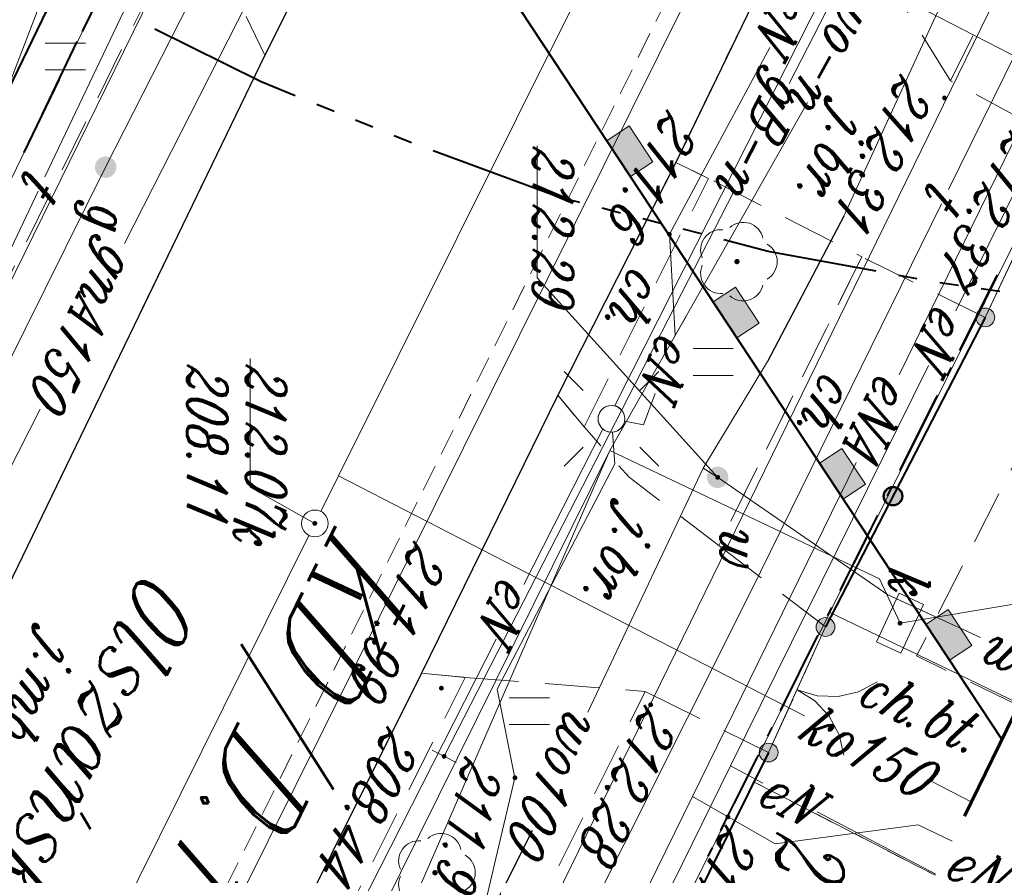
# Model space of a CAD drawing. Header units: millimetres. Extents: x -9598 to -9388, y -264557 to -264347.
# Tile 19 of 44: x -9476 to -9458, y -264441 to -264425. Entities that reach past the tile are written whole.
import ezdxf
from ezdxf.enums import TextEntityAlignment as Align

# ---------------------------------------------------------------- set-up
doc = ezdxf.new("R2010")
doc.units = ezdxf.units.MM
for name, pattern in [('DASHED2', [0.375, 0.25, -0.125]), ('Rakowicka 531_1 wstępna wersja$0$DGN Style 5', [7.845798, 3.362485, -4.483313]), ('Rakowicka 531_1 wstępna wersja$0$KTCR02-500', [1.5, 1, -0.5]), ('Rakowicka 531_1 wstępna wersja$0$KTJZ01-500', [2, 1.5, -0.5]), ('Rakowicka 531_1 wstępna wersja$0$PTTU04-500', [1.5, 1, -0.5])]:
    doc.linetypes.add(name, pattern=pattern)
doc.layers.get('0').update_dxf_attribs({"color": 20, "lineweight": 35})
for name, color, linetype, lineweight in [('-- CO_p', 51, 'DASHED2', 9), ('-- CO_z', 51, 'Continuous', 9), ('Rakowicka 531_1 wstępna wersja$0$EGBD03', 250, 'Continuous', 0), ('Rakowicka 531_1 wstępna wersja$0$EGBO02', 250, 'Continuous', 0), ('Rakowicka 531_1 wstępna wersja$0$EPGPO_216', 7, 'Continuous', 0), ('Rakowicka 531_1 wstępna wersja$0$EPUPZ_251', 7, 'Continuous', 0), ('Rakowicka 531_1 wstępna wersja$0$GSLKBR', 250, 'Continuous', 13), ('Rakowicka 531_1 wstępna wersja$0$GUPISL', 250, 'Continuous', 13), ('Rakowicka 531_1 wstępna wersja$0$KTCR02', 250, 'Continuous', 0), ('Rakowicka 531_1 wstępna wersja$0$KTJZ01', 250, 'Continuous', 0), ('Rakowicka 531_1 wstępna wersja$0$KTKR01', 250, 'Continuous', 0), ('Rakowicka 531_1 wstępna wersja$0$KTOK05_01', 250, 'Continuous', 0), ('Rakowicka 531_1 wstępna wersja$0$KTUL01', 250, 'Continuous', 0), ('Rakowicka 531_1 wstępna wersja$0$OBOO03_02', 250, 'Continuous', 0), ('Rakowicka 531_1 wstępna wersja$0$OBOP02_01', 250, 'Continuous', 0), ('Rakowicka 531_1 wstępna wersja$0$PRGG04', 250, 'Continuous', 0), ('Rakowicka 531_1 wstępna wersja$0$PTTU04', 250, 'Continuous', 0), ('Rakowicka 531_1 wstępna wersja$0$SUOP03_18', 250, 'Continuous', 0), ('Rakowicka 531_1 wstępna wersja$0$SUPE_01', 250, 'Continuous', 0), ('Rakowicka 531_1 wstępna wersja$0$SUPG_01', 250, 'Continuous', 0), ('Rakowicka 531_1 wstępna wersja$0$SUPK_01', 250, 'Continuous', 0), ('Rakowicka 531_1 wstępna wersja$0$SUPT_01', 250, 'Continuous', 0), ('Rakowicka 531_1 wstępna wersja$0$SUPW_01', 250, 'Continuous', 0), ('Rakowicka 531_1 wstępna wersja$0$SUSM04_01_E', 250, 'Continuous', 0), ('Rakowicka 531_1 wstępna wersja$0$SUUS15_03_E', 250, 'Continuous', 0), ('Rakowicka 531_1 wstępna wersja$0$SUUS15_05_K', 250, 'Continuous', 0), ('Rakowicka 531_1 wstępna wersja$0$SUUS15_5b_K', 250, 'Continuous', 0), ('Rakowicka 531_1 wstępna wersja$0$SUUS25_G', 250, 'Continuous', 0), ('Rakowicka 531_1 wstępna wersja$0$SUUS25_W', 250, 'Continuous', 0), ('Rakowicka 531_1 wstępna wersja$0$SUXX_01_G', 250, 'Continuous', 0), ('Rakowicka 531_1 wstępna wersja$0$Warstwa 5', 250, 'Continuous', 0)]:
    doc.layers.add(name, color=color, linetype=linetype, lineweight=lineweight)
doc.layers.add('-- RAMKA', color=11, linetype='Continuous')
for name, color, linetype, lineweight, true_color in [('Rakowicka 531_1 wstępna wersja$0$GEPPGD', 7, 'Continuous', 13, 0x008000), ('Rakowicka 531_1 wstępna wersja$0$GUPESH', 1, 'Continuous', 0, 0xff0000), ('Rakowicka 531_1 wstępna wersja$0$GUPGSH', 7, 'Continuous', 0, 0xffd900), ('Rakowicka 531_1 wstępna wersja$0$GUPGZC', 7, 'Continuous', 13, 0x0a0909), ('Rakowicka 531_1 wstępna wersja$0$GUPKSH', 7, 'Continuous', 0, 0x803300), ('Rakowicka 531_1 wstępna wersja$0$GUPWSH', 5, 'Continuous', 0, 0x0000ff)]:
    doc.layers.add(name, color=color, linetype=linetype, lineweight=lineweight, true_color=true_color)
doc.styles.add('Rakowicka 531_1 wstępna wersja$0$Style-ITALIC_1250 I 0.20944', font='ITALIC_1250.shx', dxfattribs={"oblique": 12})

# ---------------------------------------------------------------- blocks, each defined once
blk = doc.blocks.new('Rakowicka 531_1 wstępna wersja$0$GUPESH1')
at = {"layer": 'Rakowicka 531_1 wstępna wersja$0$GUPESH', "linetype": 'Continuous', "lineweight": 13}
blk.add_hatch(color=1, dxfattribs=at).paths.add_polyline_path([(0, -0.45), (-0.11647, -0.43467), (-0.225, -0.38971), (-0.3182, -0.3182), (-0.38971, -0.225), (-0.43467, -0.11647), (-0.45, 0), (-0.43467, 0.11647), (-0.38971, 0.225), (-0.3182, 0.3182), (-0.225, 0.38971), (-0.11647, 0.43467), (0, 0.45), (0.11647, 0.43467), (0.225, 0.38971), (0.3182, 0.3182), (0.38971, 0.225), (0.43467, 0.11647), (0.45, 0), (0.43467, -0.11647), (0.38971, -0.225), (0.3182, -0.3182), (0.225, -0.38971), (0.11647, -0.43467)])
blk = doc.blocks.new('Rakowicka 531_1 wstępna wersja$0$GUPKSH1')
at = {"layer": 'Rakowicka 531_1 wstępna wersja$0$GUPKSH', "linetype": 'Continuous', "lineweight": 13}
blk.add_hatch(color=36, dxfattribs=at).paths.add_polyline_path([(0, -0.45), (-0.11647, -0.43467), (-0.225, -0.38971), (-0.3182, -0.3182), (-0.38971, -0.225), (-0.43467, -0.11647), (-0.45, 0), (-0.43467, 0.11647), (-0.38971, 0.225), (-0.3182, 0.3182), (-0.225, 0.38971), (-0.11647, 0.43467), (0, 0.45), (0.11647, 0.43467), (0.225, 0.38971), (0.3182, 0.3182), (0.38971, 0.225), (0.43467, 0.11647), (0.45, 0), (0.43467, -0.11647), (0.38971, -0.225), (0.3182, -0.3182), (0.225, -0.38971), (0.11647, -0.43467)])
blk = doc.blocks.new('Rakowicka 531_1 wstępna wersja$0$OBOP02_01')
at = {"layer": 'Rakowicka 531_1 wstępna wersja$0$OBOP02_01', "linetype": 'Continuous', "lineweight": 13}
h = blk.add_hatch(color=96, dxfattribs=at)
edge = h.paths.add_edge_path()
edge.add_arc((0, 0), 0.05, 0, 360)
at = {"layer": 'Rakowicka 531_1 wstępna wersja$0$OBOP02_01', "color": 96, "linetype": 'Continuous', "lineweight": 13}
for centre, start, end in [((0, 0.375), 30.1471, 149.8529), ((-0.357, 0.116), 102.1471, 221.8529), ((0.357, 0.116), 318.1471, 77.8529), ((-0.22, -0.303), 174.1472, 293.8529), ((0.22, -0.303), 246.1471, 5.8529)]:
    blk.add_arc(centre, 0.375, start, end, dxfattribs=at)
blk = doc.blocks.new('Rakowicka 531_1 wstępna wersja$0$GUPGZC1')
at = {"layer": 'Rakowicka 531_1 wstępna wersja$0$GUPGZC', "color": 52, "linetype": 'Continuous', "lineweight": 13, "flags": 128}
blk.add_lwpolyline([(0, 2.5), (0, -2.5)], dxfattribs=at)
blk = doc.blocks.new('Rakowicka 531_1 wstępna wersja$0$GUPWSH1')
at = {"layer": 'Rakowicka 531_1 wstępna wersja$0$GUPWSH', "linetype": 'Continuous', "lineweight": 13}
blk.add_hatch(color=5, dxfattribs=at).paths.add_polyline_path([(0, -0.45), (-0.11647, -0.43467), (-0.225, -0.38971), (-0.3182, -0.3182), (-0.38971, -0.225), (-0.43467, -0.11647), (-0.45, 0), (-0.43467, 0.11647), (-0.38971, 0.225), (-0.3182, 0.3182), (-0.225, 0.38971), (-0.11647, 0.43467), (0, 0.45), (0.11647, 0.43467), (0.225, 0.38971), (0.3182, 0.3182), (0.38971, 0.225), (0.43467, 0.11647), (0.45, 0), (0.43467, -0.11647), (0.38971, -0.225), (0.3182, -0.3182), (0.225, -0.38971), (0.11647, -0.43467)])
blk = doc.blocks.new('Rakowicka 531_1 wstępna wersja$0$GUPISL1_10')
at = {"color": 0, "flags": 128}
for points in [[(-8.83883, 8.83883), (-5.3033, 5.3033)], [(8.83883, 8.83883), (5.3033, 5.3033)], [(-8.83883, -8.83883), (-5.3033, -5.3033)], [(8.83883, -8.83883), (5.3033, -5.3033)]]:
    blk.add_lwpolyline(points, dxfattribs=at)
blk.add_lwpolyline([(0, 2.5), (0.85505, 2.34922), (1.60697, 1.9151), (2.16507, 1.25), (2.41482, 0.64705), (2.5, 0), (2.41482, -0.64705), (2.16507, -1.25), (1.70042, -1.83262), (1.0847, -2.25242), (0.3726, -2.47207), (-0.3726, -2.47207), (-1.0847, -2.25242), (-1.70042, -1.83262), (-2.16507, -1.25), (-2.43732, -0.5563), (-2.493, 0.18682), (-2.32718, 0.91335), (-1.95458, 1.55872), (-1.4083, 2.0656), (-0.7369, 2.38893), (0, 2.5)], close=True, dxfattribs=at)
blk = doc.blocks.new('Rakowicka 531_1 wstępna wersja$0$GSLKBR1')
at = {"layer": 'Rakowicka 531_1 wstępna wersja$0$GSLKBR', "color": 250, "linetype": 'Continuous', "lineweight": 13, "flags": 128}
for points in [[(12.99038, 7.5), (10.6066, 4.3934), (7.5, 2.00962), (3.88229, 0.51111), (0, 0)], [(0, 0), (3.88229, -0.51111), (7.5, -2.00962), (10.6066, -4.3934), (12.99038, -7.5)]]:
    blk.add_lwpolyline(points, dxfattribs=at)
blk = doc.blocks.new('Rakowicka 531_1 wstępna wersja$0$GUPGSH1')
at = {"layer": 'Rakowicka 531_1 wstępna wersja$0$GUPGSH', "linetype": 'Continuous', "lineweight": 13}
blk.add_hatch(color=250, dxfattribs=at).paths.add_polyline_path([(0, -0.45), (-0.11647, -0.43467), (-0.225, -0.38971), (-0.3182, -0.3182), (-0.38971, -0.225), (-0.43467, -0.11647), (-0.45, 0), (-0.43467, 0.11647), (-0.38971, 0.225), (-0.3182, 0.3182), (-0.225, 0.38971), (-0.11647, 0.43467), (0, 0.45), (0.11647, 0.43467), (0.225, 0.38971), (0.3182, 0.3182), (0.38971, 0.225), (0.43467, 0.11647), (0.45, 0), (0.43467, -0.11647), (0.38971, -0.225), (0.3182, -0.3182), (0.225, -0.38971), (0.11647, -0.43467)])
blk = doc.blocks.new('Rakowicka 531_1 wstępna wersja$0$RTPW02')
at = {"layer": 'Rakowicka 531_1 wstępna wersja$0$Warstwa 5', "linetype": 'Continuous', "lineweight": 13}
h = blk.add_hatch(color=250, dxfattribs=at)
edge = h.paths.add_edge_path()
edge.add_arc((0, 0), 0.045, 0, 360)
blk = doc.blocks.new('Rakowicka 531_1 wstępna wersja$0$SUUS25_1')
at = {"layer": 'Rakowicka 531_1 wstępna wersja$0$SUUS25_G', "linetype": 'Continuous', "lineweight": 13}
h = blk.add_hatch(color=250, dxfattribs=at)
edge = h.paths.add_edge_path()
edge.add_arc((0, 0), 0.2, 0, 360)
blk = doc.blocks.new('Rakowicka 531_1 wstępna wersja$0$SUUS25')
at = {"layer": 'Rakowicka 531_1 wstępna wersja$0$SUUS25_W', "linetype": 'Continuous', "lineweight": 13}
h = blk.add_hatch(color=250, dxfattribs=at)
edge = h.paths.add_edge_path()
edge.add_arc((0, 0), 0.2, 0, 360)
blk = doc.blocks.new('Rakowicka 531_1 wstępna wersja$0$PTTU04_01')
at = {"layer": 'Rakowicka 531_1 wstępna wersja$0$PTTU04', "color": 250, "linetype": 'Continuous', "lineweight": 13}
for p, q in [((-0.25, -0.375), (-0.25, 0.375)), ((0.25, -0.375), (0.25, 0.375))]:
    blk.add_line(p, q, dxfattribs=at)
blk = doc.blocks.new('Rakowicka 531_1 wstępna wersja$0$SUUS15_5b_K')
at = {"layer": 'Rakowicka 531_1 wstępna wersja$0$SUUS15_5b_K', "color": 36, "linetype": 'Continuous', "lineweight": 13, "flags": 128}
blk.add_lwpolyline([(-0.5, 0.25), (0.5, 0.25), (0.5, -0.25), (-0.5, -0.25), (-0.5, 0.25)], close=True, dxfattribs=at)
blk = doc.blocks.new('Rakowicka 531_1 wstępna wersja$0$SUUS15_05_K')
at = {"layer": 'Rakowicka 531_1 wstępna wersja$0$SUUS15_05_K', "color": 36, "linetype": 'Continuous', "lineweight": 13}
blk.add_circle((0, 0), 0.25, dxfattribs=at)
blk = doc.blocks.new('Rakowicka 531_1 wstępna wersja$0$510_2')
at = {"layer": 'Rakowicka 531_1 wstępna wersja$0$SUSM04_01_E', "color": 250, "linetype": 'Continuous', "lineweight": 13}
blk.add_circle((0, 0), 0.25, dxfattribs=at)
blk = doc.blocks.new('Rakowicka 531_1 wstępna wersja')
at = {"layer": 'Rakowicka 531_1 wstępna wersja$0$KTOK05_01', "linetype": 'Continuous', "lineweight": 13}
h = blk.add_hatch(color=250, dxfattribs=at)
edge = h.paths.add_edge_path()
edge.add_arc((7425323.34, 5549078.15), 0.175, 0, 360)
at = {"layer": 'Rakowicka 531_1 wstępna wersja$0$KTOK05_01', "linetype": 'Continuous', "lineweight": 40}
h = blk.add_hatch(color=250, dxfattribs=at)
edge = h.paths.add_edge_path()
edge.add_arc((7425326.672, 5549076.429), 0.17, 0, 360)
at = {"layer": 'Rakowicka 531_1 wstępna wersja$0$KTOK05_01', "linetype": 'Continuous', "lineweight": 13}
h = blk.add_hatch(color=250, dxfattribs=at)
edge = h.paths.add_edge_path()
edge.add_arc((7425329.11, 5549075.17), 0.175, 0, 360)
h = blk.add_hatch(color=250, dxfattribs=at)
edge = h.paths.add_edge_path()
edge.add_arc((7425331.45, 5549074.11), 0.175, 0, 360)
at = {"layer": 'Rakowicka 531_1 wstępna wersja$0$EGBD03', "color": 96, "linetype": 'Continuous', "lineweight": 13, "flags": 128}
for points in [[(7425330.541, 5549078.787), (7425329.63, 5549076.9), (7425328.84, 5549075.25), (7425311.48, 5549083.92), (7425305.85, 5549086.73), (7425303.71, 5549087.75), (7425313.32, 5549106.49), (7425334.47, 5549095.85), (7425337.41, 5549094.37), (7425337.57, 5549094.29), (7425336.35, 5549091.95), (7425336.681, 5549091.785)], [(7425377.48, 5549032.21), (7425364.05, 5549039.31), (7425363.81, 5549038.86), (7425355.7, 5549042.97), (7425349.9, 5549045.91), (7425316.05, 5549062.26), (7425311.57, 5549064.57), (7425306.63, 5549067.13), (7425295.44, 5549072.28), (7425303.71, 5549087.75), (7425305.85, 5549086.73), (7425311.48, 5549083.92), (7425328.84, 5549075.25), (7425337.39, 5549070.98), (7425355.94, 5549061.91), (7425374.38, 5549052.81), (7425383.03, 5549048.34)], [(7425339.185, 5549074.542), (7425337.39, 5549070.98), (7425328.84, 5549075.25), (7425329.63, 5549076.9), (7425330.541, 5549078.787)], [(7425312.686, 5549054.303), (7425313.43, 5549055.67), (7425316.05, 5549062.26), (7425349.9, 5549045.91), (7425355.7, 5549042.97), (7425352.387, 5549034.734)]]:
    blk.add_lwpolyline(points, dxfattribs=at)
at = {"layer": 'Rakowicka 531_1 wstępna wersja$0$EGBO02', "color": 96, "linetype": 'Continuous', "lineweight": 40}
for p, q in [((7425316.663, 5549061.964), (7425318.014, 5549061.312)), ((7425318.914, 5549060.877), (7425320.265, 5549060.224))]:
    blk.add_line(p, q, dxfattribs=at)
at = {"layer": 'Rakowicka 531_1 wstępna wersja$0$EPGPO_216', "color": 8, "linetype": 'Continuous', "lineweight": 40}
for p, q in [((7425323.932, 5549077.685), (7425322.589, 5549078.353)), ((7425326.17, 5549076.571), (7425324.827, 5549077.239)), ((7425328.408, 5549075.457), (7425327.065, 5549076.125)), ((7425330.646, 5549074.342), (7425329.303, 5549075.011)), ((7425332.884, 5549073.228), (7425331.541, 5549073.897)), ((7425319.55, 5549060.57), (7425318.199, 5549061.222))]:
    blk.add_line(p, q, dxfattribs=at)
at = {"layer": 'Rakowicka 531_1 wstępna wersja$0$EPUPZ_251', "color": 8, "linetype": 'Continuous', "lineweight": 40}
for p, q in [((7425322.549, 5549078.371), (7425323.445, 5549077.925)), ((7425323.803, 5549077.746), (7425323.959, 5549077.668)), ((7425324.273, 5549077.512), (7425324.429, 5549077.434)), ((7425324.787, 5549077.256), (7425325.682, 5549076.81)), ((7425326.04, 5549076.632), (7425326.197, 5549076.554)), ((7425326.51, 5549076.398), (7425326.667, 5549076.32)), ((7425327.025, 5549076.142), (7425327.92, 5549075.696)), ((7425328.278, 5549075.518), (7425328.435, 5549075.44)), ((7425328.748, 5549075.284), (7425328.905, 5549075.206)), ((7425329.263, 5549075.027), (7425330.158, 5549074.581)), ((7425330.516, 5549074.403), (7425330.673, 5549074.325)), ((7425330.986, 5549074.169), (7425331.143, 5549074.091)), ((7425331.501, 5549073.913), (7425332.396, 5549073.467)), ((7425332.754, 5549073.289), (7425332.911, 5549073.211)), ((7425333.224, 5549073.055), (7425333.381, 5549072.977))]:
    blk.add_line(p, q, dxfattribs=at)
at = {"layer": 'Rakowicka 531_1 wstępna wersja$0$GEPPGD', "color": 250, "linetype": 'Rakowicka 531_1 wstępna wersja$0$DGN Style 5', "lineweight": 70, "flags": 128}
blk.add_lwpolyline([(7425284.958, 5549147.04), (7425252.6, 5549083.92), (7425409.418, 5549006.623), (7425423.137, 5549033.307), (7425330.222, 5549078.944), (7425348.524, 5549115.33), (7425284.958, 5549147.04)], close=True, dxfattribs=at)
at = {"layer": 'Rakowicka 531_1 wstępna wersja$0$KTCR02', "color": 250, "linetype": 'Rakowicka 531_1 wstępna wersja$0$KTCR02-500', "lineweight": 13, "flags": 128}
for points in [[(7425333.736, 5549077.218), (7425331.999, 5549073.838), (7425331.45, 5549074.11), (7425329.11, 5549075.17), (7425323.34, 5549078.15), (7425320.623, 5549079.425)], [(7425331.45, 5549074.11), (7425331.999, 5549073.838), (7425337.4, 5549071.159), (7425342.52, 5549068.86), (7425343.34, 5549068.38), (7425352.56, 5549063.64)], [(7425348.54, 5549058.38), (7425329.97, 5549067.64), (7425330.048, 5549068.427)], [(7425349.93, 5549046.35), (7425349.81, 5549047.32), (7425349.48, 5549048.16), (7425349.02, 5549048.91), (7425348.39, 5549049.58), (7425347.2, 5549050.41), (7425346.1, 5549051.08), (7425336.01, 5549056.22), (7425318.45, 5549064.72)]]:
    blk.add_lwpolyline(points, dxfattribs=at)
for points in [[(7425322.21, 5549075.85), (7425327.59, 5549073.18), (7425329.11, 5549075.17), (7425323.34, 5549078.15), (7425322.21, 5549075.85)], [(7425325.38, 5549070.67), (7425320.75, 5549072.99), (7425320.45, 5549072.38), (7425324.79, 5549070.18), (7425325.38, 5549070.67)]]:
    blk.add_lwpolyline(points, close=True, dxfattribs=at)
at = {"layer": 'Rakowicka 531_1 wstępna wersja$0$KTJZ01', "color": 250, "linetype": 'Rakowicka 531_1 wstępna wersja$0$KTJZ01-500', "lineweight": 13, "flags": 128}
for points in [[(7425302.84, 5549081.09), (7425303.26, 5549080.9), (7425315.16, 5549074.94), (7425320.45, 5549072.38), (7425324.79, 5549070.18), (7425329.97, 5549067.64), (7425348.54, 5549058.38), (7425354.22, 5549055.61), (7425357.67, 5549053.91), (7425362.03, 5549051.7), (7425363.18, 5549051.07), (7425368.65, 5549048.38), (7425372.69, 5549046.37), (7425377.06, 5549044.2), (7425384.6, 5549040.44), (7425387.82, 5549038.8), (7425393.82, 5549035.85), (7425394.13, 5549035.69), (7425398.63, 5549033.36), (7425412.124, 5549026.776), (7425418.203, 5549023.709)], [(7425323.34, 5549078.15), (7425320.623, 5549079.425), (7425320.1, 5549079.67), (7425318.93, 5549077.5)], [(7425315.72, 5549075.5), (7425315.16, 5549074.94), (7425320.45, 5549072.38), (7425320.75, 5549072.99)], [(7425349.93, 5549046.35), (7425349.81, 5549047.32), (7425349.48, 5549048.16), (7425349.02, 5549048.91), (7425348.39, 5549049.58), (7425347.2, 5549050.41), (7425346.1, 5549051.08), (7425336.01, 5549056.22), (7425318.45, 5549064.72), (7425312.37, 5549067.76), (7425311.94, 5549068.09), (7425302.89, 5549072.63), (7425297.097, 5549075.304)], [(7425329.11, 5549075.17), (7425331.45, 5549074.11), (7425330.31, 5549071.81)], [(7425327.59, 5549073.18), (7425327.63, 5549073.233)], [(7425330.05, 5549068.45), (7425329.97, 5549067.64), (7425324.79, 5549070.18), (7425325.168, 5549070.494)], [(7425316.41, 5549063.01), (7425316.88, 5549063.95), (7425318.45, 5549064.72), (7425312.37, 5549067.76), (7425312.97, 5549065.99), (7425312.17, 5549064.23), (7425315.87, 5549062.27)]]:
    blk.add_lwpolyline(points, dxfattribs=at)
at = {"layer": 'Rakowicka 531_1 wstępna wersja$0$KTKR01', "color": 250, "linetype": 'Continuous', "lineweight": 30, "flags": 128}
for points in [[(7425302.84, 5549081.09), (7425303.26, 5549080.9), (7425315.16, 5549074.94), (7425320.45, 5549072.38), (7425324.79, 5549070.18), (7425329.97, 5549067.64), (7425348.54, 5549058.38), (7425354.22, 5549055.61), (7425357.67, 5549053.91), (7425362.03, 5549051.7), (7425363.18, 5549051.07), (7425368.65, 5549048.38), (7425372.69, 5549046.37), (7425377.06, 5549044.2), (7425384.6, 5549040.44), (7425387.82, 5549038.8), (7425393.82, 5549035.85), (7425394.13, 5549035.69), (7425398.63, 5549033.36), (7425412.124, 5549026.776), (7425418.203, 5549023.709)], [(7425288.96, 5549073.88), (7425290.75, 5549075.76), (7425292.94, 5549076.53), (7425295.17, 5549076.23), (7425297.097, 5549075.304), (7425302.89, 5549072.63), (7425311.94, 5549068.09), (7425312.37, 5549067.76), (7425318.45, 5549064.72), (7425336.01, 5549056.22), (7425346.1, 5549051.08)]]:
    blk.add_lwpolyline(points, dxfattribs=at)
at = {"layer": 'Rakowicka 531_1 wstępna wersja$0$KTOK05_01', "color": 250, "linetype": 'Continuous', "lineweight": 13}
for p, q in [((7425323.34, 5549078.15), (7425320.1, 5549079.67)), ((7425331.45, 5549074.11), (7425329.11, 5549075.17))]:
    blk.add_line(p, q, dxfattribs=at)
at = {"layer": 'Rakowicka 531_1 wstępna wersja$0$KTOK05_01', "color": 250, "linetype": 'Continuous', "lineweight": 40}
blk.add_line((7425323.34, 5549078.15), (7425329.11, 5549075.17), dxfattribs=at)
at = {"layer": 'Rakowicka 531_1 wstępna wersja$0$KTOK05_01', "color": 250, "linetype": 'Continuous', "lineweight": 40, "flags": 128}
for points in [[(7425331.45, 5549074.11), (7425337.4, 5549071.159), (7425342.52, 5549068.86)], [(7425315.76, 5549061.54), (7425325.4, 5549056.88), (7425325.23, 5549056.18)]]:
    blk.add_lwpolyline(points, dxfattribs=at)
at = {"layer": 'Rakowicka 531_1 wstępna wersja$0$KTOK05_01', "color": 250, "linetype": 'Continuous', "lineweight": 13}
for centre in [(7425323.34, 5549078.15), (7425329.11, 5549075.17), (7425331.45, 5549074.11)]:
    blk.add_circle(centre, 0.175, dxfattribs=at)
at = {"layer": 'Rakowicka 531_1 wstępna wersja$0$KTOK05_01', "color": 250, "linetype": 'Continuous', "lineweight": 40}
for radius in [0.175, 0.17]:
    blk.add_circle((7425326.672, 5549076.429), radius, dxfattribs=at)
at = {"layer": 'Rakowicka 531_1 wstępna wersja$0$OBOO03_02', "color": 8, "linetype": 'Continuous', "lineweight": 40, "flags": 128}
blk.add_lwpolyline([(7425307.907, 5549056.659), (7425314.056, 5549068.167), (7425316.673, 5549068.867), (7425331.209, 5549078.459)], dxfattribs=at)
at = {"layer": 'Rakowicka 531_1 wstępna wersja$0$OBOO03_02', "color": 8, "linetype": 'Continuous', "lineweight": 0, "flags": 128}
for points in [[(7425329.062, 5549077.043), (7425329.729, 5549077.483), (7425329.454, 5549077.901), (7425328.786, 5549077.46), (7425329.062, 5549077.043)], [(7425326.057, 5549075.06), (7425326.725, 5549075.5), (7425326.449, 5549075.918), (7425325.782, 5549075.477), (7425326.057, 5549075.06)], [(7425323.052, 5549073.077), (7425323.72, 5549073.518), (7425323.445, 5549073.935), (7425322.777, 5549073.494), (7425323.052, 5549073.077)], [(7425320.048, 5549071.094), (7425320.715, 5549071.535), (7425320.44, 5549071.952), (7425319.772, 5549071.511), (7425320.048, 5549071.094)]]:
    blk.add_lwpolyline(points, close=True, dxfattribs=at)
at = {"layer": 'Rakowicka 531_1 wstępna wersja$0$OBOO03_02', "color": 8, "linetype": 'Continuous', "lineweight": 0, "extrusion": (0, 0, -1)}
for points in [[(-7425329.062, 5549077.043), (-7425329.729, 5549077.483), (-7425328.786, 5549077.46), (-7425329.454, 5549077.901)], [(-7425326.057, 5549075.06), (-7425326.725, 5549075.5), (-7425325.782, 5549075.477), (-7425326.449, 5549075.918)], [(-7425323.052, 5549073.077), (-7425323.72, 5549073.518), (-7425322.777, 5549073.494), (-7425323.445, 5549073.935)], [(-7425320.048, 5549071.094), (-7425320.715, 5549071.535), (-7425319.772, 5549071.511), (-7425320.44, 5549071.952)]]:
    blk.add_solid(points, dxfattribs=at)
at = {"layer": 'Rakowicka 531_1 wstępna wersja$0$PRGG04', "color": 8, "linetype": 'Continuous', "lineweight": 40}
for p, q in [((7425322.857, 5549078.421), (7425322.808, 5549078.075)), ((7425322.747, 5549077.649), (7425322.698, 5549077.303)), ((7425322.622, 5549076.879), (7425322.558, 5549076.535)), ((7425321.785, 5549072.858), (7425321.697, 5549072.519)), ((7425321.589, 5549072.103), (7425321.502, 5549071.764)), ((7425321.394, 5549071.348), (7425321.306, 5549071.009)), ((7425319.796, 5549066.732), (7425319.664, 5549066.407)), ((7425319.503, 5549066.009), (7425319.371, 5549065.685))]:
    blk.add_line(p, q, dxfattribs=at)
at = {"layer": 'Rakowicka 531_1 wstępna wersja$0$PRGG04', "color": 8, "linetype": 'Continuous', "lineweight": 40, "flags": 128}
for points in [[(7425322.48, 5549076.113), (7425322.109, 5549074.104), (7425321.893, 5549073.274)], [(7425321.198, 5549070.593), (7425321.096, 5549070.199), (7425320.236, 5549067.859)], [(7425320.087, 5549067.455), (7425320.074, 5549067.42), (7425319.957, 5549067.13)], [(7425319.21, 5549065.286), (7425318.952, 5549064.65), (7425317.97, 5549062.666)]]:
    blk.add_lwpolyline(points, dxfattribs=at)
at = {"layer": 'Rakowicka 531_1 wstępna wersja$0$PTTU04', "color": 250, "linetype": 'Rakowicka 531_1 wstępna wersja$0$PTTU04-500', "lineweight": 13, "flags": 128}
for points in [[(7425330.576, 5549078.77), (7425329.65, 5549076.87), (7425324.27, 5549079.6), (7425325.95, 5549082.861), (7425326.44, 5549082.62), (7425326.71, 5549082.96), (7425330.83, 5549080.98), (7425335.74, 5549090.87), (7425336.123, 5549090.675)], [(7425339.146, 5549074.561), (7425337.4, 5549071.159), (7425331.999, 5549073.838), (7425333.736, 5549077.218)], [(7425320.797, 5549073.083), (7425322.21, 5549075.85), (7425327.59, 5549073.18), (7425326.32, 5549071.51), (7425325.38, 5549070.67)]]:
    blk.add_lwpolyline(points, dxfattribs=at)
for points in [[(7425318.93, 5549077.5), (7425315.72, 5549075.5), (7425302.04, 5549082.24), (7425303.12, 5549085.32), (7425318.93, 5549077.5)], [(7425330.05, 5549068.45), (7425330.31, 5549071.81), (7425351.45, 5549061.35), (7425350.42, 5549059.59), (7425349.24, 5549058.85), (7425330.05, 5549068.45)], [(7425324.874, 5549055.423), (7425322.13, 5549056.8), (7425319.622, 5549053.816), (7425319.12, 5549054.06), (7425318.27, 5549054.29), (7425317.29, 5549054.84), (7425316.39, 5549055.58), (7425315.52, 5549056.71), (7425315.07, 5549058.02), (7425314.94, 5549059.24), (7425315.57, 5549061.71), (7425315.87, 5549062.27), (7425316.25, 5549062.83), (7425316.41, 5549063.01), (7425326.09, 5549058.21), (7425325.23, 5549056.18), (7425324.874, 5549055.423)]]:
    blk.add_lwpolyline(points, close=True, dxfattribs=at)
at = {"layer": 'Rakowicka 531_1 wstępna wersja$0$SUOP03_18', "color": 5, "linetype": 'Continuous', "lineweight": 30, "flags": 128}
for points in [[(7425321.45, 5549075.51), (7425324.16, 5549074.09)], [(7425332.9, 5549069.7), (7425335.53, 5549068.39)]]:
    blk.add_lwpolyline(points, dxfattribs=at)
at = {"layer": 'Rakowicka 531_1 wstępna wersja$0$SUPE_01', "color": 1, "linetype": 'Continuous', "lineweight": 13}
for p, q in [((7425324.671, 5549071.4), (7425324.987, 5549071.24)), ((7425325.421, 5549071.019), (7425325.541, 5549070.958))]:
    blk.add_line(p, q, dxfattribs=at)
at = {"layer": 'Rakowicka 531_1 wstępna wersja$0$SUPE_01', "color": 1, "linetype": 'Continuous', "lineweight": 13, "flags": 128}
for points in [[(7425323.217, 5549077.598), (7425310.786, 5549083.75)], [(7425324.41, 5549076.541), (7425314.27, 5549081.51), (7425313.078, 5549082.074)], [(7425332.27, 5549072.69), (7425333.15, 5549074.23), (7425332.8, 5549076.9), (7425333.099, 5549077.531)], [(7425332.552, 5549075.014), (7425333.719, 5549077.226)], [(7425334.97, 5549071.789), (7425331.7, 5549073.4), (7425324.239, 5549077.092)], [(7425314.956, 5549076.319), (7425324.81, 5549071.33), (7425324.987, 5549071.24)], [(7425343.689, 5549067.088), (7425332.27, 5549072.69), (7425326.044, 5549075.74)], [(7425323.677, 5549072.366), (7425321.79, 5549072.26), (7425318.311, 5549074.132)], [(7425331.7, 5549073.4), (7425332.02, 5549074.005)], [(7425325.275, 5549071.426), (7425325.34, 5549071.78), (7425324.756, 5549071.997)], [(7425336.673, 5549067.64), (7425336.12, 5549067.97), (7425335.14, 5549068.62), (7425331.92, 5549069.38), (7425330.27, 5549069.05), (7425326.07, 5549071.24), (7425325.479, 5549071.198)], [(7425325.421, 5549071.019), (7425328.319, 5549069.547)], [(7425329.336, 5549069.03), (7425344.45, 5549061.35), (7425344.77, 5549061.52), (7425344.77, 5549061.22), (7425346.036, 5549060.601)]]:
    blk.add_lwpolyline(points, dxfattribs=at)
at = {"layer": 'Rakowicka 531_1 wstępna wersja$0$SUPG_01', "color": 52, "linetype": 'Continuous', "lineweight": 13, "flags": 128}
for points in [[(7425316.075, 5549074.044), (7425319.657, 5549081.007)], [(7425312.327, 5549077.91), (7425318.982, 5549074.494)], [(7425320.982, 5549073.468), (7425331.52, 5549068.06)], [(7425308.266, 5549068.081), (7425309.79, 5549067.35), (7425311.99, 5549066.1), (7425320.54, 5549061.75), (7425328.834, 5549057.626)], [(7425321.963, 5549062.101), (7425312.288, 5549067.024)], [(7425355.592, 5549045.489), (7425349.9, 5549048.35), (7425330.73, 5549057.64), (7425325.05, 5549060.53)]]:
    blk.add_lwpolyline(points, dxfattribs=at)
at = {"layer": 'Rakowicka 531_1 wstępna wersja$0$SUPK_01', "color": 36, "linetype": 'Continuous', "lineweight": 13, "flags": 128}
for points in [[(7425331.99, 5549077.154), (7425332.369, 5549077.889)], [(7425326.29, 5549066.09), (7425330.767, 5549074.78)], [(7425312.978, 5549072.728), (7425326.29, 5549066.09), (7425326.956, 5549065.761)], [(7425327.404, 5549065.539), (7425338.611, 5549059.976)]]:
    blk.add_lwpolyline(points, dxfattribs=at)
at = {"layer": 'Rakowicka 531_1 wstępna wersja$0$SUPT_01', "color": 30, "linetype": 'Continuous', "lineweight": 13, "flags": 128}
for points in [[(7425307.709, 5549083.989), (7425320.955, 5549077.466)], [(7425340.655, 5549066.96), (7425314.542, 5549079.733)], [(7425321.226, 5549077.332), (7425328.46, 5549073.77), (7425342.577, 5549066.693)], [(7425320.717, 5549060.619), (7425317.5, 5549062.15), (7425306.21, 5549068.12), (7425302.42, 5549069.483)], [(7425307.152, 5549064.499), (7425334.525, 5549053.98)], [(7425334.538, 5549054.004), (7425328.02, 5549057.35), (7425313.882, 5549064.295)], [(7425334.535, 5549053.998), (7425324.54, 5549058.8), (7425320.99, 5549060.489)]]:
    blk.add_lwpolyline(points, dxfattribs=at)
at = {"layer": 'Rakowicka 531_1 wstępna wersja$0$SUPW_01', "color": 5, "linetype": 'Continuous', "lineweight": 13}
for p, q in [((7425328.544, 5549076.403), (7425328.854, 5549077.079)), ((7425323.31, 5549072.576), (7425324.114, 5549072.119))]:
    blk.add_line(p, q, dxfattribs=at)
at = {"layer": 'Rakowicka 531_1 wstępna wersja$0$SUPW_01', "color": 5, "linetype": 'Continuous', "lineweight": 13, "flags": 128}
for points in [[(7425328.51, 5549076.33), (7425329.306, 5549078.062)], [(7425317.346, 5549077.395), (7425321.45, 5549075.51), (7425324.16, 5549074.09), (7425326.15, 5549072.89), (7425330.699, 5549070.74)], [(7425325.82, 5549071.15), (7425328.21, 5549076.18), (7425329.04, 5549076.56)], [(7425341.111, 5549063.596), (7425336.55, 5549065.83), (7425325.82, 5549071.15), (7425328.21, 5549076.18), (7425329.04, 5549076.56)], [(7425326.15, 5549072.89), (7425326.32, 5549073.16), (7425328.51, 5549076.33)], [(7425319.334, 5549074.835), (7425325.82, 5549071.15)], [(7425325.82, 5549071.15), (7425335.375, 5549066.986)], [(7425333.309, 5549069.496), (7425335.53, 5549068.39), (7425341.25, 5549065.4), (7425343.91, 5549064.07), (7425348.76, 5549061.49), (7425349.13, 5549061.38), (7425351.15, 5549060.41), (7425355.237, 5549058.261)]]:
    blk.add_lwpolyline(points, dxfattribs=at)
at = {"layer": 'Rakowicka 531_1 wstępna wersja$0$SUUS15_05_K', "color": 36, "linetype": 'Continuous', "lineweight": 13, "flags": 128}
for points in [[(7425329.04, 5549076.56), (7425328.673, 5549078.758), (7425326.288, 5549078.758)], [(7425327.18, 5549065.65), (7425326.504, 5549064.444), (7425324.106, 5549064.444)]]:
    blk.add_lwpolyline(points, dxfattribs=at)
at = {"layer": 'Rakowicka 531_1 wstępna wersja$0$SUUS25_W', "color": 5, "linetype": 'Continuous', "lineweight": 13, "flags": 128}
blk.add_lwpolyline([(7425326.32, 5549073.16), (7425322.603, 5549069.792), (7425320.143, 5549069.792)], dxfattribs=at)
at = {"layer": 'Rakowicka 531_1 wstępna wersja$0$GUPISL', "color": 250, "linetype": 'Continuous', "lineweight": 13, "xscale": 0.1, "yscale": 0.1, "zscale": 0.1}
blk.add_blockref('Rakowicka 531_1 wstępna wersja$0$GUPISL1_10', (7425325.23, 5549071.18), dxfattribs=at)
at = {"layer": 'Rakowicka 531_1 wstępna wersja$0$KTOK05_01', "color": 250, "linetype": 'Continuous', "lineweight": 13, "xscale": 0.1, "yscale": 0.1, "zscale": 0.1, "rotation": 65.62987995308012}
blk.add_blockref('Rakowicka 531_1 wstępna wersja$0$GSLKBR1', (7425330.28, 5549074.64), dxfattribs=at)
at = {"layer": 'Rakowicka 531_1 wstępna wersja$0$OBOP02_01', "color": 96, "linetype": 'Continuous', "lineweight": 13}
for p in [(7425322.3, 5549073.52), (7425333.69, 5549067.89)]:
    blk.add_blockref('Rakowicka 531_1 wstępna wersja$0$OBOP02_01', p, dxfattribs=at)
at = {"layer": 'Rakowicka 531_1 wstępna wersja$0$PTTU04', "color": 250, "linetype": 'Continuous', "lineweight": 13}
for p in [(7425324.17, 5549073.077), (7425330.68, 5549069.651), (7425318.477, 5549060.998)]:
    blk.add_blockref('Rakowicka 531_1 wstępna wersja$0$PTTU04_01', p, dxfattribs=at)
at = {"layer": 'Rakowicka 531_1 wstępna wersja$0$SUSM04_01_E', "color": 250, "linetype": 'Continuous', "lineweight": 13}
blk.add_blockref('Rakowicka 531_1 wstępna wersja$0$510_2', (7425325.23, 5549071.18), dxfattribs=at)
at = {"layer": 'Rakowicka 531_1 wstępna wersja$0$SUUS15_03_E', "color": 1, "linetype": 'Continuous', "lineweight": 13, "xscale": 0.1, "yscale": 0.1, "zscale": 0.1}
for p in [(7425321.79, 5549072.26), (7425331.92, 5549069.38)]:
    blk.add_blockref('Rakowicka 531_1 wstępna wersja$0$GUPESH1', p, dxfattribs=at)
at = {"layer": 'Rakowicka 531_1 wstępna wersja$0$SUUS15_05_K', "color": 36, "linetype": 'Continuous', "lineweight": 13, "xscale": 0.1, "yscale": 0.1, "zscale": 0.1}
for p in [(7425329.04, 5549076.56), (7425327.18, 5549065.65)]:
    blk.add_blockref('Rakowicka 531_1 wstępna wersja$0$GUPKSH1', p, dxfattribs=at)
at = {"layer": 'Rakowicka 531_1 wstępna wersja$0$SUUS15_05_K', "color": 36, "linetype": 'Continuous', "lineweight": 13, "rotation": 333.1778198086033}
blk.add_blockref('Rakowicka 531_1 wstępna wersja$0$SUUS15_05_K', (7425327.18, 5549065.65), dxfattribs=at)
at = {"layer": 'Rakowicka 531_1 wstępna wersja$0$SUUS15_5b_K', "color": 36, "linetype": 'Continuous', "lineweight": 13, "rotation": 335.2246362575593}
blk.add_blockref('Rakowicka 531_1 wstępna wersja$0$SUUS15_5b_K', (7425329.04, 5549076.56), dxfattribs=at)
at = {"layer": 'Rakowicka 531_1 wstępna wersja$0$SUUS25_G', "color": 250, "linetype": 'Continuous', "lineweight": 13, "xscale": 0.1, "yscale": 0.1, "zscale": 0.1}
blk.add_blockref('Rakowicka 531_1 wstępna wersja$0$GUPGSH1', (7425331.52, 5549068.06), dxfattribs=at)
at = {"layer": 'Rakowicka 531_1 wstępna wersja$0$SUUS25_G', "color": 250, "linetype": 'Continuous', "lineweight": 13, "rotation": 337.0270685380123}
blk.add_blockref('Rakowicka 531_1 wstępna wersja$0$SUUS25_1', (7425320.54, 5549061.75), dxfattribs=at)
at = {"layer": 'Rakowicka 531_1 wstępna wersja$0$SUUS25_W', "color": 250, "linetype": 'Continuous', "lineweight": 13, "rotation": 54.39526136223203}
blk.add_blockref('Rakowicka 531_1 wstępna wersja$0$SUUS25', (7425326.32, 5549073.16), dxfattribs=at)
at = {"layer": 'Rakowicka 531_1 wstępna wersja$0$SUUS25_W', "color": 5, "linetype": 'Continuous', "lineweight": 13, "xscale": 0.1, "yscale": 0.1, "zscale": 0.1}
blk.add_blockref('Rakowicka 531_1 wstępna wersja$0$GUPWSH1', (7425326.32, 5549073.16), dxfattribs=at)
at = {"layer": 'Rakowicka 531_1 wstępna wersja$0$SUXX_01_G', "color": 52, "linetype": 'Continuous', "lineweight": 13, "xscale": 0.1, "yscale": 0.1, "zscale": 0.1, "rotation": 332.6674407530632}
blk.add_blockref('Rakowicka 531_1 wstępna wersja$0$GUPGZC1', (7425331.52, 5549068.06), dxfattribs=at)
at = {"layer": 'Rakowicka 531_1 wstępna wersja$0$Warstwa 5', "color": 250, "linetype": 'Continuous', "lineweight": 13}
for p in [(7425319.25, 5549077.39), (7425332.65, 5549073.35), (7425330.56, 5549071.91), (7425330.25, 5549068.01)]:
    blk.add_blockref('Rakowicka 531_1 wstępna wersja$0$RTPW02', p, dxfattribs=at)
at = {"layer": 'Rakowicka 531_1 wstępna wersja$0$EGBD03', "color": 96, "linetype": 'Continuous', "lineweight": 30, "insert": (7425335.176, 5549073.839), "char_height": 1.25, "attachment_point": 8, "line_spacing_factor": 0.6, "style": 'Rakowicka 531_1 wstępna wersja$0$Style-ITALIC_1250 I 0.20944'}
blk.add_mtext('\\H1x;\\W0.8;296/3', dxfattribs=at)
at = {"layer": 'Rakowicka 531_1 wstępna wersja$0$EPGPO_216', "color": 8, "linetype": 'Continuous', "lineweight": 30, "style": 'Rakowicka 531_1 wstępna wersja$0$Style-ITALIC_1250 I 0.20944', "oblique": 12, "width": 0.777778}
blk.add_text('KD/D.19', height=1.8, rotation=333.6735, dxfattribs=at).set_placement((7425327.631, 5549066.84), align=Align.MIDDLE_LEFT)
at = {"layer": 'Rakowicka 531_1 wstępna wersja$0$KTCR02', "color": 250, "linetype": 'Continuous', "lineweight": 13, "style": 'Rakowicka 531_1 wstępna wersja$0$Style-ITALIC_1250 I 0.20944', "oblique": 12, "width": 0.8}
for s, rotation, p in [('ch.bt.', 65.3009, (7425331.009, 5549076.815)), ('ch.', 333.6056, (7425324.886, 5549074.856)), ('ch.', 333.119, (7425322.922, 5549071.281))]:
    blk.add_text(s, height=0.75, rotation=rotation, dxfattribs=at).set_placement(p, align=Align.CENTER)
at = {"layer": 'Rakowicka 531_1 wstępna wersja$0$KTJZ01', "color": 250, "linetype": 'Continuous', "lineweight": 13, "style": 'Rakowicka 531_1 wstępna wersja$0$Style-ITALIC_1250 I 0.20944', "oblique": 12, "width": 0.8}
for s, rotation, p in [('j.br.', 333.9427, (7425320.232, 5549074.975)), ('j.br.', 333.8791, (7425327.737, 5549070.99)), ('j.mb.', 333.4935, (7425330.243, 5549060.103))]:
    blk.add_text(s, height=0.75, rotation=rotation, dxfattribs=at).set_placement(p, align=Align.CENTER)
at = {"layer": 'Rakowicka 531_1 wstępna wersja$0$KTUL01', "color": 250, "linetype": 'Continuous', "lineweight": 30, "style": 'Rakowicka 531_1 wstępna wersja$0$Style-ITALIC_1250 I 0.20944', "oblique": 12, "width": 0.8}
blk.add_text('Olszańska', height=1.25, rotation=333.7, dxfattribs=at).set_placement((7425328.032, 5549062.468))
at = {"layer": 'Rakowicka 531_1 wstępna wersja$0$SUPE_01', "color": 1, "linetype": 'Continuous', "lineweight": 13, "style": 'Rakowicka 531_1 wstępna wersja$0$Style-ITALIC_1250 I 0.20944', "oblique": 12, "width": 0.8}
for s, rotation, p in [('eN', 333.6708, (7425323.715, 5549077.319)), ('eNA', 333.8951, (7425325.232, 5549076.151)), ('eN', 62.1759, (7425332.286, 5549074.51)), ('eN', 331.7162, (7425317.809, 5549074.402)), ('eN', 339.6417, (7425324.235, 5549072.231)), ('eN', 333.0628, (7425328.797, 5549069.228))]:
    blk.add_text(s, height=0.75, rotation=rotation, dxfattribs=at).set_placement(p, align=Align.MIDDLE_CENTER)
at = {"layer": 'Rakowicka 531_1 wstępna wersja$0$SUPE_01', "color": 1, "linetype": 'Continuous', "lineweight": 13, "insert": (7425333.727, 5549077.336), "char_height": 0.75, "attachment_point": 7, "rotation": 64.6376, "line_spacing_factor": 0.6, "style": 'Rakowicka 531_1 wstępna wersja$0$Style-ITALIC_1250 I 0.20944'}
blk.add_mtext('\\H1x;\\W0.8;eNA', dxfattribs=at)
at = {"layer": 'Rakowicka 531_1 wstępna wersja$0$SUPG_01', "color": 250, "linetype": 'Continuous', "lineweight": 13, "style": 'Rakowicka 531_1 wstępna wersja$0$Style-ITALIC_1250 I 0.20944', "oblique": 12, "width": 0.8}
for s, rotation, p in [('gB-n', 332.834, (7425319.982, 5549073.981)), ('gnA150', 333.0313, (7425323.522, 5549061.346))]:
    blk.add_text(s, height=0.75, rotation=rotation, dxfattribs=at).set_placement(p, align=Align.MIDDLE_CENTER)
at = {"layer": 'Rakowicka 531_1 wstępna wersja$0$SUPK_01', "color": 36, "linetype": 'Continuous', "lineweight": 13, "style": 'Rakowicka 531_1 wstępna wersja$0$Style-ITALIC_1250 I 0.20944', "oblique": 12, "width": 0.8}
blk.add_text('ko150', height=0.75, rotation=62.7417, dxfattribs=at).set_placement((7425331.42, 5549075.945), align=Align.MIDDLE_CENTER)
at = {"layer": 'Rakowicka 531_1 wstępna wersja$0$SUPT_01', "color": 30, "linetype": 'Continuous', "lineweight": 13, "style": 'Rakowicka 531_1 wstępna wersja$0$Style-ITALIC_1250 I 0.20944', "oblique": 12, "width": 0.8}
for rotation, p in [(333.7819, (7425321.09, 5549077.399)), (334.5525, (7425320.854, 5549060.554))]:
    blk.add_text('t', height=0.75, rotation=rotation, dxfattribs=at).set_placement(p, align=Align.MIDDLE_CENTER)
at = {"layer": 'Rakowicka 531_1 wstępna wersja$0$SUPW_01', "color": 5, "linetype": 'Continuous', "lineweight": 13, "style": 'Rakowicka 531_1 wstępna wersja$0$Style-ITALIC_1250 I 0.20944', "oblique": 12, "width": 0.8}
for s, rotation, p in [('woA', 65.3096, (7425329.702, 5549078.923)), ('wo-n', 330.3989, (7425318.378, 5549075.378)), ('wo100', 334.7049, (7425332.006, 5549070.123))]:
    blk.add_text(s, height=0.75, rotation=rotation, dxfattribs=at).set_placement(p, align=Align.MIDDLE_CENTER)
at = {"layer": 'Rakowicka 531_1 wstępna wersja$0$SUUS15_03_E', "color": 1, "linetype": 'Continuous', "lineweight": 13, "char_height": 0.75, "attachment_point": 7, "line_spacing_factor": 0.6, "style": 'Rakowicka 531_1 wstępna wersja$0$Style-ITALIC_1250 I 0.20944'}
for s, insert, rotation in [('\\H1x;\\W0.8;211.6', (7425319.449, 5549072.216), 331.716), ('\\H1x;\\W0.8;211.9', (7425331.507, 5549068.444), 346.7196)]:
    blk.add_mtext(s, dxfattribs=dict(at, insert=insert, rotation=rotation))
at = {"layer": 'Rakowicka 531_1 wstępna wersja$0$SUUS15_05_K', "color": 36, "linetype": 'Continuous', "lineweight": 13, "char_height": 0.75, "attachment_point": 7, "rotation": 359.9998, "line_spacing_factor": 0.6, "style": 'Rakowicka 531_1 wstępna wersja$0$Style-ITALIC_1250 I 0.20944'}
for s, insert in [('\\H1x;\\W0.8;k', (7425327.977, 5549076.36)), ('\\H1x;\\W0.8;212.07', (7425324.203, 5549064.366)), ('\\H1x;\\W0.8;k', (7425327.042, 5549064.141)), ('\\H1x;\\W0.8;208.11', (7425324.203, 5549063.271))]:
    blk.add_mtext(s, dxfattribs=dict(at, insert=insert))
at = {"layer": 'Rakowicka 531_1 wstępna wersja$0$SUUS25_G', "color": 250, "linetype": 'Continuous', "lineweight": 13, "char_height": 0.75, "attachment_point": 7, "line_spacing_factor": 0.6, "style": 'Rakowicka 531_1 wstępna wersja$0$Style-ITALIC_1250 I 0.20944'}
for s, insert, rotation in [('\\H1x;\\W0.8;208.44', (7425330.941, 5549067.002), 332.834), ('\\H1x;\\W0.8;g', (7425321.186, 5549061.185), 359.9998)]:
    blk.add_mtext(s, dxfattribs=dict(at, insert=insert, rotation=rotation))
at = {"layer": 'Rakowicka 531_1 wstępna wersja$0$SUUS25_W', "color": 250, "linetype": 'Continuous', "lineweight": 13, "insert": (7425327.22, 5549073.21), "char_height": 0.75, "attachment_point": 7, "rotation": 359.9998, "line_spacing_factor": 0.6, "style": 'Rakowicka 531_1 wstępna wersja$0$Style-ITALIC_1250 I 0.20944'}
blk.add_mtext('\\H1x;\\W0.8;w', dxfattribs=at)
at = {"layer": 'Rakowicka 531_1 wstępna wersja$0$SUUS25_W', "color": 5, "linetype": 'Continuous', "lineweight": 13, "insert": (7425320.143, 5549069.715), "char_height": 0.75, "attachment_point": 7, "rotation": 359.9998, "line_spacing_factor": 0.6, "style": 'Rakowicka 531_1 wstępna wersja$0$Style-ITALIC_1250 I 0.20944'}
blk.add_mtext('\\H1x;\\W0.8;212.29', dxfattribs=at)
at = {"layer": 'Rakowicka 531_1 wstępna wersja$0$Warstwa 5', "color": 250, "linetype": 'Continuous', "lineweight": 13, "char_height": 0.75, "attachment_point": 7, "line_spacing_factor": 0.6, "style": 'Rakowicka 531_1 wstępna wersja$0$Style-ITALIC_1250 I 0.20944'}
for s, insert, rotation in [('\\H1x;\\W0.8;212.37', (7425319.836, 5549078.61), 332.3907), ('\\H1x;\\W0.8;212.31', (7425318.783, 5549076.567), 334.364), ('\\H1x;\\W0.8;212.31', (7425332.783, 5549073.309), 334.0954), ('\\H1x;\\W0.8;212.28', (7425330.546, 5549071.798), 334.9218), ('\\H1x;\\W0.8;211.99', (7425327.485, 5549067.499), 334.9536)]:
    blk.add_mtext(s, dxfattribs=dict(at, insert=insert, rotation=rotation))

msp = doc.modelspace()

# ---------------------------------------------------------------- linework, layer by layer
at = {"layer": '-- CO_p', "ltscale": 2}
msp.add_line((-9484.614, -264465.972, -10.18), (-9451.937, -264400.2, -10.18), dxfattribs=at)
at = {"layer": '-- CO_z'}
msp.add_line((-9484.63, -264466.722, -10.18), (-9451.651, -264400.343, -10.18), dxfattribs=at)

# ---------------------------------------------------------------- block references
at = {"layer": '-- RAMKA', "rotation": 270}
msp.add_blockref('Rakowicka 531_1 wstępna wersja', (-5558536.267, 7160892.827), dxfattribs=at)

doc.saveas('drawing.dxf')
